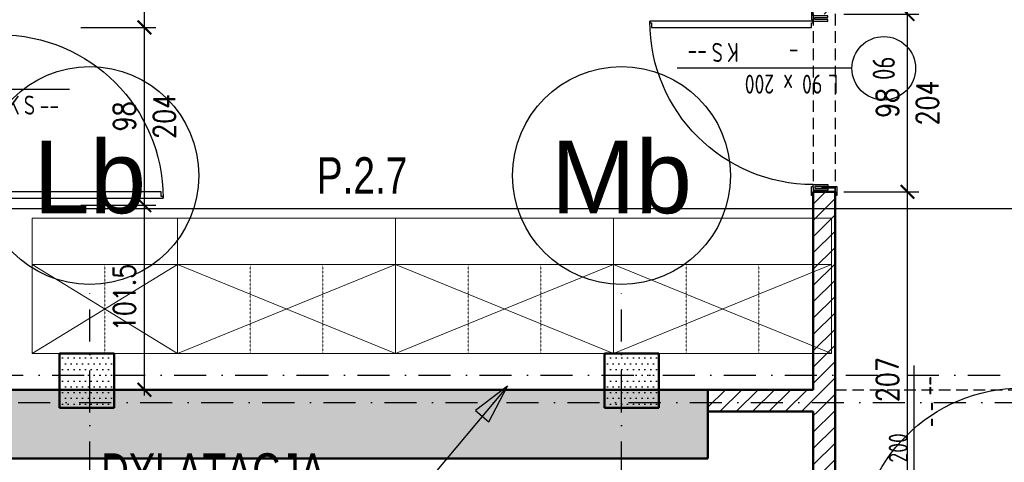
# Model space of a CAD drawing. Header units: millimetres. Extents: x 489 to 7736, y 461 to 5981.
# Tile 46 of 62: x 5137 to 5679, y 2600 to 2844. Entities that reach past the tile are written whole.
import ezdxf
from ezdxf.enums import TextEntityAlignment as Align

# ---------------------------------------------------------------- set-up
doc = ezdxf.new("R2010")
doc.units = ezdxf.units.MM
for name, pattern in [('DASHED8', [0.09375, 0.0625, -0.03125]), ('DOT___DASHED', [33.523888, 17.638888, -8.819444, 0.01, -7.055556]), ('HIDDEN', [9.525, 6.35, -3.175])]:
    doc.linetypes.add(name, pattern=pattern)
for name, color, linetype in [('BA_odn', 7, 'Continuous'), ('BA_txg', 3, 'Continuous'), ('BA_txs', 2, 'Continuous'), ('WK-Drzwi', 9, 'Continuous'), ('WK-EtykDrzwi', 11, 'Continuous'), ('WK-Opis', 143, 'Continuous'), ('WK-Siatka', 240, 'DOT___DASHED'), ('WK-Wymiary', 8, 'Continuous'), ('WK-Ściany', 7, 'Continuous')]:
    doc.layers.add(name, color=color, linetype=linetype)
doc.layers.add('WK-MEBLE', color=34, linetype='Continuous', lineweight=5)
doc.layers.add('WK-Pomieszczenia', color=173, linetype='Continuous', plot=False)
doc.styles.add('Arial', font='micross.ttf', dxfattribs={"width": 0.9})
doc.styles.add('BIKTG', font='bikromsw.shx', dxfattribs={"width": 0.85})
doc.styles.add('BIKTS', font='bikromsw.shx', dxfattribs={"width": 0.8})
doc.styles.add('BIKWYM', font='bikromsw.shx', dxfattribs={"width": 0.8})
doc.styles.add('iso cp', font='isocpeur.ttf')
doc.styles.add('RomanS-Narrow', font='romans.shx', dxfattribs={"width": 0.8})
doc.dimstyles.new('AEC Dimension 1-50', dxfattribs={"dimtxt": 12, "dimasz": 0.075, "dimexe": 6.25, "dimexo": 0, "dimgap": 5, "dimtad": 1, "dimdec": 1, "dimrnd": 0.5, "dimzin": 9, "dimdsep": 46, "dimtxsty": 'RomanS-Narrow', "dimblk": 'ARCHTICK', "dimcen": 0.125, "dimdle": 3.125, "dimclrd": 8, "dimclre": 8, "dimclrt": 256, "dimadec": 1, "dimazin": 0, "dimtfac": 1, "dimtdec": 1, "dimtmove": 2, "dimatfit": 2, "dimfxl": 0, "dimtolj": 1, "dimtzin": 0, "dimarcsym": 0})
doc.dimstyles.new('BA_KR2_100', dxfattribs={"dimtxt": 25, "dimasz": 1.666667, "dimexe": 24, "dimexo": 0, "dimgap": 0, "dimtad": 0, "dimdec": 1, "dimrnd": 0.5, "dimzin": 9, "dimdsep": 46, "dimtxsty": 'BIKWYM', "dimblk": 'WYM-KR2', "dimcen": 0, "dimdle": 20, "dimclrd": 256, "dimclre": 256, "dimclrt": 7, "dimadec": 0, "dimazin": 0, "dimtfac": 0.033333, "dimtdec": 1, "dimtmove": 0, "dimatfit": 3, "dimldrblk": 'WYM-KR2', "dimfxl": 0, "dimtvp": 0.8, "dimtolj": 1, "dimarcsym": 0})
doc.dimstyles.new('BA_ST_100', dxfattribs={"dimtxt": 25, "dimasz": 1.666667, "dimexe": 24, "dimexo": 0, "dimgap": 0, "dimtad": 0, "dimdec": 1, "dimrnd": 0.5, "dimdsep": 46, "dimtxsty": 'BIKWYM', "dimblk": 'WYM-ST', "dimcen": 0, "dimdle": 20, "dimclrd": 256, "dimclre": 256, "dimclrt": 7, "dimadec": 0, "dimazin": 0, "dimtfac": 0.033333, "dimtdec": 1, "dimtix": 1, "dimtmove": 2, "dimatfit": 3, "dimldrblk": 'WYM-ST', "dimfxl": 0, "dimtvp": 0.8, "dimtolj": 1, "dimtzin": 0, "dimarcsym": 0})
pattern_1 = [(0, (699.431, 930.084), (1.5875, 3.175), [0, -3.175])]

# ---------------------------------------------------------------- blocks, each defined once
blk = doc.blocks.new('WYM-KR2')
at = {"color": 0, "linetype": 'ByBlock'}
blk.add_line((0, 0), (-12.99, -7.5), dxfattribs=at)
blk.add_line((0, 0), (-12.99, 0))
blk = doc.blocks.new('*D910')
at = {"layer": 'BA_odn', "lineweight": -2}
blk.add_line((4680.49, 2739.56), (6371.34, 2739.56), dxfattribs=at)
at = {"layer": 'Defpoints', "color": 0}
for p in [(4678.82, 2739.56), (6373.01, 2739.56), (6373.01, 2739.56)]:
    blk.add_point(p, dxfattribs=at)
at = {"layer": 'BA_odn', "linetype": 'ByBlock', "lineweight": -2, "xscale": 1.666666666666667, "yscale": 1.666666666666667, "zscale": 1.666666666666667, "rotation": 180}
blk.add_blockref('WYM-KR2', (4678.82, 2739.56), dxfattribs=at)
at = {"layer": 'BA_odn', "linetype": 'ByBlock', "lineweight": -2, "xscale": 1.666666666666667, "yscale": 1.666666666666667, "zscale": 1.666666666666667}
blk.add_blockref('WYM-KR2', (6373.01, 2739.56), dxfattribs=at)
blk = doc.blocks.new('*D911')
at = {"layer": 'BA_odn', "lineweight": -2}
blk.add_line((4680.49, 2739.56), (6371.34, 2739.56), dxfattribs=at)
at = {"layer": 'Defpoints', "color": 0}
for p in [(4678.82, 2739.56), (6373.01, 2739.56), (6373.01, 2739.56)]:
    blk.add_point(p, dxfattribs=at)
at = {"layer": 'BA_odn', "linetype": 'ByBlock', "lineweight": -2, "xscale": 1.666666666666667, "yscale": 1.666666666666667, "zscale": 1.666666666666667, "rotation": 180}
blk.add_blockref('WYM-KR2', (4678.82, 2739.56), dxfattribs=at)
at = {"layer": 'BA_odn', "linetype": 'ByBlock', "lineweight": -2, "xscale": 1.666666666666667, "yscale": 1.666666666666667, "zscale": 1.666666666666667}
blk.add_blockref('WYM-KR2', (6373.01, 2739.56), dxfattribs=at)
blk = doc.blocks.new('WYM-ST')
blk.add_hatch(color=256).paths.add_polyline_path([(0, 0), (-13, 2.88), (-13, -2.88)])
blk.add_lwpolyline([(0, 0), (-13, 2.88), (-13, -2.88), (0, 0)])
blk = doc.blocks.new('BubbleDef')
at = {"color": 0, "linetype": 'Continuous'}
blk.add_circle((0, 0), 1.5, dxfattribs=at)
at = {"color": 0, "linetype": 'Continuous', "style": 'Arial'}
blk.add_attdef('LABEL', text='', height=1, dxfattribs=at).set_placement((0, 0), align=Align.MIDDLE)
blk = doc.blocks.new('L1')
blk.add_lwpolyline([(93, 0), (93, -1), (92, -1), (92, -4), (1, -4), (1, -1), (0, -1), (0, 0)], close=True)
blk = doc.blocks.new('RL1')
at = {"flags": 128}
blk.add_lwpolyline([(2, -8), (1, -8), (1, 0), (-2, 0), (-2, 1), (3, 1), (3, 0), (4, 0), (4, -8), (3, -8), (3, -0.9), (2, -0.9)], close=True, dxfattribs=at)
blk = doc.blocks.new('RL2')
at = {"flags": 128}
blk.add_lwpolyline([(3, 7.1), (3, -1), (-2, -1), (-2, 0), (2, 0), (2, 7.1)], close=True, dxfattribs=at)
blk = doc.blocks.new('WK_Door_Tag_02_50L')
at = {"color": 0, "linetype": 'ByBlock', "lineweight": -2}
blk.add_line((0, 0), (0, 2.75), dxfattribs=at)
blk.add_circle((0, -0.5), 0.5, dxfattribs=at)
at = {"color": 0, "linetype": 'ByBlock', "lineweight": -2, "style": 'RomanS-Narrow', "width": 0.75}
for tag, p in [('DRZWI_OBIEKTY:WYPOSAZENIESAMOZAMYKACZ', (0.1, 2.031)), ('DRZWI_OBIEKTY:WYPOSAZENIEKRATKAWENT', (0.1, 1.781)), ('DRZWI_OBIEKTY:KONTROLADOSTĘPU', (0.1, 2.28)), ('DRZWI_STYL:KLASAPPOŻ', (0.1, 0.839))]:
    blk.add_attdef(tag, text='', height=0.3, rotation=90, dxfattribs=at).set_placement(p, align=Align.TOP_LEFT)
for tag, p in [('DRZWI_STYL:KIERUNEKOTWIERANIAZNAK', (-0.1, 0.214)), ('DRZWI_STYL:ROZMIAR', (-0.1, 0.464))]:
    blk.add_attdef(tag, p, '', height=0.3, rotation=90, dxfattribs=at)
at = {"color": 0, "linetype": 'ByBlock', "lineweight": -2, "style": 'RomanS-Narrow', "width": 0.75, "flags": 4}
blk.add_attdef('DRZWI_OBIEKTY:SYMBOL', text='', height=0.35, rotation=360, dxfattribs=at).set_placement((0, -0.5), align=Align.MIDDLE_CENTER)
blk = doc.blocks.new('D72B')
at = {"linetype": 'Continuous'}
for p, q in [((-60, -49), (60, 0)), ((-60, 0), (60, -49))]:
    blk.add_line(p, q, dxfattribs=at)
for p, q in [((-60, 0), (60, 0)), ((-60, 0), (-60, -74.5)), ((60, 0), (60, -74.5)), ((-60, -49), (60, -49)), ((-60, -74.5), (60, -74.5))]:
    blk.add_line(p, q)
at = {"linetype": 'DASHED8'}
for p, q in [((-20, 0), (-20, -49)), ((20, 0), (20, -49))]:
    blk.add_line(p, q, dxfattribs=at)
blk = doc.blocks.new('D72A')
at = {"linetype": 'Continuous'}
for p, q in [((-40, -49), (40, 0)), ((-40, 0), (40, -49))]:
    blk.add_line(p, q, dxfattribs=at)
for p, q in [((-40, 0), (40, 0)), ((-40, 0), (-40, -74.5)), ((40, 0), (40, -74.5)), ((-40, -49), (40, -49)), ((-40, -74.5), (40, -74.5))]:
    blk.add_line(p, q)
at = {"linetype": 'DASHED8'}
blk.add_line((0, 0), (0, -49), dxfattribs=at)
blk = doc.blocks.new('_ArchTick')
at = {"color": 0, "linetype": 'ByBlock', "const_width": 15}
blk.add_lwpolyline([(-50, -50), (50, 50)], dxfattribs=at)
blk = doc.blocks.new('*D1259')
at = {"layer": 'Defpoints', "color": 0}
for p in [(5170.43, 2741.42), (5205.43, 2741.42), (5170.43, 2639.81)]:
    blk.add_point(p, dxfattribs=at)
at = {"layer": 'WK-Wymiary', "color": 8, "linetype": 'Continuous', "lineweight": -2, "ltscale": 1.3}
for p, q in [((5205.43, 2636.69), (5205.43, 2744.55)), ((5170.43, 2741.42), (5211.68, 2741.42)), ((5170.43, 2639.81), (5211.68, 2639.81))]:
    blk.add_line(p, q, dxfattribs=at)
at = {"layer": 'WK-Wymiary', "color": 8, "linetype": 'ByBlock', "lineweight": -2, "xscale": 0.075, "yscale": 0.075, "zscale": 0.075}
for p, rotation in [((5205.43, 2741.42), 90), ((5205.43, 2639.81), 270)]:
    blk.add_blockref('_ArchTick', p, dxfattribs=dict(at, rotation=rotation))
at = {"layer": 'WK-Wymiary', "lineweight": -3, "insert": (5194.43, 2690.62), "char_height": 12, "attachment_point": 5, "rotation": 90, "style": 'RomanS-Narrow'}
blk.add_mtext('\\A1;\\A1;101.5', dxfattribs=at)
blk = doc.blocks.new('*D1260')
at = {"layer": 'Defpoints', "color": 0}
for p in [(5170.43, 2839.42), (5205.43, 2839.42), (5170.43, 2741.42)]:
    blk.add_point(p, dxfattribs=at)
at = {"layer": 'WK-Wymiary', "color": 8, "linetype": 'Continuous', "lineweight": -2, "ltscale": 1.3}
for p, q in [((5205.43, 2738.3), (5205.43, 2842.55)), ((5170.43, 2839.42), (5211.68, 2839.42)), ((5170.43, 2741.42), (5211.68, 2741.42))]:
    blk.add_line(p, q, dxfattribs=at)
at = {"layer": 'WK-Wymiary', "color": 8, "linetype": 'ByBlock', "lineweight": -2, "xscale": 0.075, "yscale": 0.075, "zscale": 0.075}
for p, rotation in [((5205.43, 2839.42), 90), ((5205.43, 2741.42), 270)]:
    blk.add_blockref('_ArchTick', p, dxfattribs=dict(at, rotation=rotation))
at = {"layer": 'WK-Wymiary', "lineweight": -3, "insert": (5194.43, 2790.42), "char_height": 12, "attachment_point": 5, "rotation": 90, "style": 'RomanS-Narrow'}
blk.add_mtext('\\A1;\\A1;98', dxfattribs=at)
blk = doc.blocks.new('*D1261')
at = {"layer": 'Defpoints', "color": 0}
for p in [(5170.43, 2911.81), (5205.43, 2911.81), (5170.43, 2839.42)]:
    blk.add_point(p, dxfattribs=at)
at = {"layer": 'WK-Wymiary', "color": 8, "linetype": 'Continuous', "lineweight": -2, "ltscale": 1.3}
for p, q in [((5170.43, 2911.81), (5211.68, 2911.81)), ((5205.43, 2836.3), (5205.43, 2914.94)), ((5170.43, 2839.42), (5211.68, 2839.42))]:
    blk.add_line(p, q, dxfattribs=at)
at = {"layer": 'WK-Wymiary', "color": 8, "linetype": 'ByBlock', "lineweight": -2, "xscale": 0.075, "yscale": 0.075, "zscale": 0.075}
for p, rotation in [((5205.43, 2911.81), 90), ((5205.43, 2839.42), 270)]:
    blk.add_blockref('_ArchTick', p, dxfattribs=dict(at, rotation=rotation))
at = {"layer": 'WK-Wymiary', "lineweight": -3, "insert": (5194.43, 2875.62), "char_height": 12, "attachment_point": 5, "rotation": 90, "style": 'RomanS-Narrow'}
blk.add_mtext('\\A1;\\A1;72.5', dxfattribs=at)
blk = doc.blocks.new('*D1264')
at = {"layer": 'Defpoints', "color": 0}
for p in [(5590.52, 2748.81), (5625.52, 2748.81), (5590.52, 2541.81)]:
    blk.add_point(p, dxfattribs=at)
at = {"layer": 'WK-Wymiary', "color": 8, "linetype": 'Continuous', "lineweight": -2, "ltscale": 1.3}
for p, q in [((5590.52, 2748.81), (5631.77, 2748.81)), ((5625.52, 2538.69), (5625.52, 2751.94)), ((5590.52, 2541.81), (5631.77, 2541.81))]:
    blk.add_line(p, q, dxfattribs=at)
at = {"layer": 'WK-Wymiary', "color": 8, "linetype": 'ByBlock', "lineweight": -2, "xscale": 0.075, "yscale": 0.075, "zscale": 0.075}
for p, rotation in [((5625.52, 2748.81), 90), ((5625.52, 2541.81), 270)]:
    blk.add_blockref('_ArchTick', p, dxfattribs=dict(at, rotation=rotation))
at = {"layer": 'WK-Wymiary', "lineweight": -3, "insert": (5614.52, 2645.31), "char_height": 12, "attachment_point": 5, "rotation": 90, "style": 'RomanS-Narrow'}
blk.add_mtext('\\A1;\\A1;207', dxfattribs=at)
blk = doc.blocks.new('*D1265')
at = {"layer": 'Defpoints', "color": 0}
for p in [(5590.52, 2846.81), (5625.52, 2846.81), (5590.52, 2748.81)]:
    blk.add_point(p, dxfattribs=at)
at = {"layer": 'WK-Wymiary', "color": 8, "linetype": 'Continuous', "lineweight": -2, "ltscale": 1.3}
for p, q in [((5590.52, 2846.81), (5631.77, 2846.81)), ((5625.52, 2745.69), (5625.52, 2849.94)), ((5590.52, 2748.81), (5631.77, 2748.81))]:
    blk.add_line(p, q, dxfattribs=at)
at = {"layer": 'WK-Wymiary', "color": 8, "linetype": 'ByBlock', "lineweight": -2, "xscale": 0.075, "yscale": 0.075, "zscale": 0.075}
for p, rotation in [((5625.52, 2846.81), 90), ((5625.52, 2748.81), 270)]:
    blk.add_blockref('_ArchTick', p, dxfattribs=dict(at, rotation=rotation))
at = {"layer": 'WK-Wymiary', "lineweight": -3, "insert": (5614.52, 2797.81), "char_height": 12, "attachment_point": 5, "rotation": 90, "style": 'RomanS-Narrow'}
blk.add_mtext('\\A1;\\A1;98', dxfattribs=at)
blk = doc.blocks.new('*D1266')
at = {"layer": 'Defpoints', "color": 0}
for p in [(5590.52, 3218.31), (5625.52, 3218.31), (5590.52, 2846.81)]:
    blk.add_point(p, dxfattribs=at)
at = {"layer": 'WK-Wymiary', "color": 8, "linetype": 'Continuous', "lineweight": -2, "ltscale": 1.3}
for p, q in [((5625.52, 2843.69), (5625.52, 3221.44)), ((5590.52, 3218.31), (5631.77, 3218.31)), ((5590.52, 2846.81), (5631.77, 2846.81))]:
    blk.add_line(p, q, dxfattribs=at)
at = {"layer": 'WK-Wymiary', "color": 8, "linetype": 'ByBlock', "lineweight": -2, "xscale": 0.075, "yscale": 0.075, "zscale": 0.075}
for p, rotation in [((5625.52, 3218.31), 90), ((5625.52, 2846.81), 270)]:
    blk.add_blockref('_ArchTick', p, dxfattribs=dict(at, rotation=rotation))
at = {"layer": 'WK-Wymiary', "lineweight": -3, "insert": (5614.52, 3032.56), "char_height": 12, "attachment_point": 5, "rotation": 90, "style": 'RomanS-Narrow'}
blk.add_mtext('\\A1;\\A1;371.5', dxfattribs=at)

msp = doc.modelspace()

# ---------------------------------------------------------------- hatches: boundary and pattern name
at = {"layer": 'WK-Ściany', "linetype": 'Continuous', "lineweight": 0}
h = msp.add_hatch(dxfattribs=at)
h.set_pattern_fill('ANSI31', color=1, scale=2, style=0)
h.set_pattern_definition([(45, (699.431, 930.084), (-4.490128, 4.490128), [])])
h.paths.add_polyline_path([(5573.68, 2541.81), (5585.68, 2541.81), (5585.68, 2553.81), (5585.68, 2748.81), (5573.68, 2748.81), (5573.68, 2639.81), (5585.18, 2639.81), (5585.18, 2627.81), (5573.68, 2627.81), (5573.68, 2553.81)], flags=0)
h.paths.add_polyline_path([(5573.68, 2846.81), (5585.68, 2846.81), (5585.68, 3218.31), (5573.68, 3218.31)], flags=0)
at = {"layer": 'WK-Ściany', "linetype": 'Continuous', "lineweight": -3}
h = msp.add_hatch(dxfattribs=at)
h.set_pattern_fill('DOTS', color=253, scale=2, style=0)
h.set_pattern_definition(pattern_1)
h.paths.add_polyline_path([(5158.68, 2659.81), (5158.68, 2629.81), (5188.68, 2629.81), (5188.68, 2659.81)], flags=0)
h = msp.add_hatch(dxfattribs=at)
h.set_pattern_fill('DOTS', color=253, scale=2, style=0)
h.set_pattern_definition(pattern_1)
h.paths.add_polyline_path([(5458.68, 2659.81), (5458.68, 2629.81), (5488.68, 2629.81), (5488.68, 2659.81)], flags=0)
h = msp.add_hatch(dxfattribs=at)
h.set_pattern_fill('DOTS', color=253, scale=2, style=0)
h.set_pattern_definition(pattern_1)
h.paths.add_polyline_path([(5103.26, 2601.81), (5125.68, 2601.81), (5125.68, 2639.81), (5103.26, 2639.81)], flags=0)
h.paths.add_polyline_path([(5125.68, 2601.81), (5515.68, 2601.81), (5515.68, 2639.81), (5125.68, 2639.81)], flags=0)
at = {"layer": 'WK-Ściany', "linetype": 'Continuous', "lineweight": 0}
h = msp.add_hatch(dxfattribs=at)
h.set_pattern_fill('ANSI31', color=1, scale=2, style=0)
h.set_pattern_definition([(45, (699.431, 930.084), (-4.490128, 4.490128), [])])
h.paths.add_polyline_path([(5515.68, 2639.81), (5515.68, 2627.81), (5573.68, 2627.81), (5585.18, 2627.81), (5585.18, 2639.81), (5573.68, 2639.81)], flags=0)

# ---------------------------------------------------------------- linework, layer by layer
at = {"layer": 'WK-Drzwi', "color": 8, "linetype": 'Continuous', "lineweight": -3, "extrusion": (0, 0, -1)}
for centre, start, end in [((-5573.68, 2842.81), 270, 0), ((-5125.68, 2745.42), 90, 180), ((-5688.55, 2550.81), 0, 90)]:
    msp.add_arc(centre, 90, start, end, dxfattribs=at)
at = {"layer": 'WK-Pomieszczenia', "color": 173, "linetype": 'HIDDEN', "lineweight": -3}
for p, q in [((5573.68, 3218.31), (5573.68, 2639.81)), ((5585.68, 3218.31), (5585.68, 2639.81)), ((5188.68, 2659.81), (5158.68, 2659.81)), ((5158.68, 2659.81), (5158.68, 2639.81)), ((5188.68, 2639.81), (5188.68, 2659.81)), ((5488.68, 2659.81), (5458.68, 2659.81)), ((5458.68, 2659.81), (5458.68, 2639.81)), ((5488.68, 2639.81), (5488.68, 2659.81)), ((5158.68, 2639.81), (5125.68, 2639.81)), ((5458.68, 2639.81), (5188.68, 2639.81)), ((5573.68, 2639.81), (5488.68, 2639.81)), ((5585.68, 2639.81), (5703.68, 2639.81))]:
    msp.add_line(p, q, dxfattribs=at)
at = {"layer": 'WK-Siatka', "color": 240, "linetype": 'DOT___DASHED', "lineweight": -3}
for p, q in [((5175.32, 2632.81), (5175.32, 2697.81)), ((5468.09, 2632.81), (5468.09, 2697.81)), ((4583.18, 2647.81), (5718.18, 2647.81)), ((1875.32, 2632.81), (5768.18, 2632.81)), ((5175.32, 946.58), (5175.32, 2632.81)), ((5468.09, 946.58), (5468.09, 2632.81))]:
    msp.add_line(p, q, dxfattribs=at)
at = {"layer": 'WK-Ściany', "color": 7, "linetype": 'Continuous', "lineweight": 50}
for p, q in [((5585.68, 2748.81), (5573.68, 2748.81)), ((5573.68, 2748.81), (5573.68, 2639.81)), ((5585.68, 2553.81), (5585.68, 2748.81)), ((5158.68, 2659.81), (5158.68, 2629.81)), ((5188.68, 2659.81), (5158.68, 2659.81)), ((5188.68, 2629.81), (5188.68, 2659.81)), ((5458.68, 2659.81), (5458.68, 2629.81)), ((5488.68, 2659.81), (5458.68, 2659.81)), ((5488.68, 2629.81), (5488.68, 2659.81)), ((5103.26, 2639.81), (5515.68, 2639.81)), ((5515.68, 2601.81), (5515.68, 2639.81)), ((5515.68, 2639.81), (5515.68, 2627.81)), ((5573.68, 2639.81), (5515.68, 2639.81)), ((5158.68, 2629.81), (5188.68, 2629.81)), ((5458.68, 2629.81), (5488.68, 2629.81)), ((5515.68, 2627.81), (5573.68, 2627.81)), ((5573.68, 2627.81), (5573.68, 2553.81)), ((5103.26, 2601.81), (5515.68, 2601.81))]:
    msp.add_line(p, q, dxfattribs=at)

# ---------------------------------------------------------------- block references
at = {"layer": 'WK-Drzwi', "color": 9, "linetype": 'Continuous', "lineweight": -3, "extrusion": (0, 0, -1), "zscale": -1, "rotation": 270}
msp.add_blockref('RL1', (-5573.68, 2846.81), dxfattribs=at)
at = {"layer": 'WK-Drzwi', "color": 9, "linetype": 'Continuous', "lineweight": -3, "extrusion": (0, 0, -1), "xscale": 0.9677419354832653, "yscale": 0.875, "zscale": -1}
for p, rotation in [((-5573.68, 2842.81), 359.9999991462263), ((-5125.68, 2745.42), 179.9999991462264)]:
    msp.add_blockref('L1', p, dxfattribs=dict(at, rotation=rotation))
at = {"layer": 'WK-Drzwi', "color": 9, "linetype": 'Continuous', "lineweight": -3, "rotation": 90}
for name, p in [('RL1', (5573.68, 2748.81)), ('RL2', (5585.68, 2748.81))]:
    msp.add_blockref(name, p, dxfattribs=at)
at = {"layer": 'WK-EtykDrzwi', "color": 11, "linetype": 'Continuous', "lineweight": -3, "ltscale": 1.3}
ref = msp.add_blockref('WK_Door_Tag_02_50L', (5594.96, 2816.91), dxfattribs=dict(at, xscale=35, yscale=35, zscale=8, rotation=90))
ref.add_attrib('DRZWI_OBIEKTY:KONTROLADOSTĘPU', '--', dxfattribs={"layer": '0', "color": 0, "linetype": 'ByBlock', "lineweight": -2, "height": 10.5, "rotation": 180, "style": 'iso cp', "width": 0.75}).set_placement((5515.15, 2819.53), align=Align.TOP_LEFT)
ref.add_attrib('DRZWI_STYL:KIERUNEKOTWIERANIAZNAK', 'L', (5587.45, 2813.41), dxfattribs={"layer": '0', "color": 0, "linetype": 'ByBlock', "lineweight": -2, "height": 10.5, "rotation": 180, "style": 'iso cp', "width": 0.75})
ref.add_attrib('DRZWI_STYL:KLASAPPOŻ', '-', dxfattribs={"layer": '0', "color": 0, "linetype": 'ByBlock', "lineweight": -2, "height": 10.5, "rotation": 180, "style": 'iso cp', "width": 0.75}).set_placement((5565.58, 2820.41), align=Align.TOP_LEFT)
ref.add_attrib('DRZWI_STYL:ROZMIAR', '90 x 200', (5578.7, 2813.41), dxfattribs={"layer": '0', "color": 0, "linetype": 'ByBlock', "lineweight": -2, "height": 10.5, "rotation": 180, "style": 'iso cp', "width": 0.75})
ref.add_attrib('DRZWI_OBIEKTY:WYPOSAZENIESAMOZAMYKACZ', 'S', dxfattribs={"layer": '0', "color": 0, "linetype": 'ByBlock', "lineweight": -2, "height": 10.5, "rotation": 180, "style": 'iso cp', "width": 0.75}).set_placement((5523.89, 2820.41), align=Align.TOP_LEFT)
ref.add_attrib('DRZWI_OBIEKTY:WYPOSAZENIEKRATKAWENT', 'K', dxfattribs={"layer": '0', "color": 0, "linetype": 'ByBlock', "lineweight": -2, "height": 10.5, "rotation": 180, "style": 'iso cp', "width": 0.75}).set_placement((5532.64, 2820.41), align=Align.TOP_LEFT)
ref.add_attrib('DRZWI_OBIEKTY:SYMBOL', '06', dxfattribs={"layer": '0', "color": 0, "linetype": 'ByBlock', "lineweight": -2, "height": 12.25, "rotation": 90, "style": 'iso cp', "width": 0.75}).set_placement((5612.46, 2816.91), align=Align.MIDDLE_CENTER)
ref = msp.add_blockref('WK_Door_Tag_02_50L', (5067.95, 2805.35), dxfattribs=dict(at, xscale=35, yscale=35, zscale=35, rotation=270))
ref.add_attrib('DRZWI_OBIEKTY:KONTROLADOSTĘPU', '--', dxfattribs={"layer": '0', "color": 0, "linetype": 'ByBlock', "lineweight": -2, "height": 10.5, "style": 'iso cp', "width": 0.75}).set_placement((5147.77, 2801.85), align=Align.TOP_LEFT)
ref.add_attrib('DRZWI_STYL:KIERUNEKOTWIERANIAZNAK', 'L', (5075.46, 2808.85), dxfattribs={"layer": '0', "color": 0, "linetype": 'ByBlock', "lineweight": -2, "height": 10.5, "style": 'iso cp', "width": 0.75})
ref.add_attrib('DRZWI_STYL:KLASAPPOŻ', '-', dxfattribs={"layer": '0', "color": 0, "linetype": 'ByBlock', "lineweight": -2, "height": 10.5, "style": 'iso cp', "width": 0.75}).set_placement((5097.33, 2801.85), align=Align.TOP_LEFT)
ref.add_attrib('DRZWI_STYL:ROZMIAR', '90 x 200', (5084.21, 2808.85), dxfattribs={"layer": '0', "color": 0, "linetype": 'ByBlock', "lineweight": -2, "height": 10.5, "style": 'iso cp', "width": 0.75})
ref.add_attrib('DRZWI_OBIEKTY:WYPOSAZENIESAMOZAMYKACZ', 'S', dxfattribs={"layer": '0', "color": 0, "linetype": 'ByBlock', "lineweight": -2, "height": 10.5, "style": 'iso cp', "width": 0.75}).set_placement((5139.03, 2801.85), align=Align.TOP_LEFT)
ref.add_attrib('DRZWI_OBIEKTY:WYPOSAZENIEKRATKAWENT', 'K', dxfattribs={"layer": '0', "color": 0, "linetype": 'ByBlock', "lineweight": -2, "height": 10.5, "style": 'iso cp', "width": 0.75}).set_placement((5130.28, 2801.85), align=Align.TOP_LEFT)
ref.add_attrib('DRZWI_OBIEKTY:SYMBOL', '06', dxfattribs={"layer": '0', "color": 0, "linetype": 'ByBlock', "lineweight": -2, "height": 12.25, "rotation": 270, "style": 'iso cp', "width": 0.75}).set_placement((5050.45, 2805.35), align=Align.MIDDLE_CENTER)
ref = msp.add_blockref('WK_Door_Tag_02_50L', (5629.18, 2556.81), dxfattribs=dict(at, xscale=35, yscale=35, zscale=8))
ref.add_attrib('DRZWI_OBIEKTY:KONTROLADOSTĘPU', '--', dxfattribs={"layer": '0', "color": 0, "linetype": 'ByBlock', "lineweight": -2, "height": 10.5, "rotation": 90, "style": 'iso cp', "width": 0.75}).set_placement((5631.81, 2636.62), align=Align.TOP_LEFT)
ref.add_attrib('DRZWI_STYL:KIERUNEKOTWIERANIAZNAK', 'L', (5625.68, 2564.32), dxfattribs={"layer": '0', "color": 0, "linetype": 'ByBlock', "lineweight": -2, "height": 10.5, "rotation": 90, "style": 'iso cp', "width": 0.75})
ref.add_attrib('DRZWI_STYL:KLASAPPOŻ', '-', dxfattribs={"layer": '0', "color": 0, "linetype": 'ByBlock', "lineweight": -2, "height": 10.5, "rotation": 90, "style": 'iso cp', "width": 0.75}).set_placement((5632.68, 2586.19), align=Align.TOP_LEFT)
ref.add_attrib('DRZWI_STYL:ROZMIAR', '90 x 200', (5625.68, 2573.07), dxfattribs={"layer": '0', "color": 0, "linetype": 'ByBlock', "lineweight": -2, "height": 10.5, "rotation": 90, "style": 'iso cp', "width": 0.75})
ref.add_attrib('DRZWI_OBIEKTY:WYPOSAZENIESAMOZAMYKACZ', '-', dxfattribs={"layer": '0', "color": 0, "linetype": 'ByBlock', "lineweight": -2, "height": 10.5, "rotation": 90, "style": 'iso cp', "width": 0.75}).set_placement((5632.68, 2627.88), align=Align.TOP_LEFT)
ref.add_attrib('DRZWI_OBIEKTY:WYPOSAZENIEKRATKAWENT', '-', dxfattribs={"layer": '0', "color": 0, "linetype": 'ByBlock', "lineweight": -2, "height": 10.5, "rotation": 90, "style": 'iso cp', "width": 0.75}).set_placement((5632.68, 2619.13), align=Align.TOP_LEFT)
ref.add_attrib('DRZWI_OBIEKTY:SYMBOL', '02A', dxfattribs={"layer": '0', "color": 0, "linetype": 'ByBlock', "lineweight": -2, "height": 12.25, "style": 'iso cp', "width": 0.75}).set_placement((5629.18, 2539.31), align=Align.MIDDLE_CENTER)
at = {"layer": 'WK-MEBLE', "color": 34, "linetype": 'Continuous', "lineweight": 5, "extrusion": (0, 0, -1), "zscale": -1, "rotation": 180}
for name, p in [('D72A', (-5183.68, 2659.81)), ('D72B', (-5283.68, 2659.81)), ('D72B', (-5403.68, 2659.81)), ('D72B', (-5523.68, 2659.81))]:
    msp.add_blockref(name, p, dxfattribs=at)
at = {"layer": 'WK-Siatka', "color": 240, "linetype": 'DOT___DASHED', "lineweight": -3, "ltscale": 1.3, "xscale": 40, "yscale": 40, "zscale": 40}
for p, values in [((5175.32, 2757.81), {'LABEL': 'Lb'}), ((5468.09, 2757.81), {'LABEL': 'Mb'})]:
    msp.add_blockref('BubbleDef', p, dxfattribs=at).add_auto_attribs(values)

# ---------------------------------------------------------------- texts
at = {"layer": 'BA_txg', "style": 'BIKTG', "width": 0.8}
msp.add_text('P.2.7', height=20, dxfattribs=at).set_placement((5325.24, 2747.89), align=Align.CENTER)
at = {"layer": 'BA_txs', "style": 'BIKTS', "width": 0.8}
msp.add_text('DYLATACJA', height=20, dxfattribs=at).set_placement((5181.51, 2584.77))
at = {"layer": 'WK-Wymiary', "color": 8, "linetype": 'Continuous', "lineweight": -3, "char_height": 12, "attachment_point": 2, "rotation": 90, "style": 'RomanS-Narrow'}
for insert in [(5630.52, 2797.81), (5210.43, 2790.42)]:
    msp.add_mtext('\\A1;204', dxfattribs=dict(at, insert=insert))

# ---------------------------------------------------------------- dimensions: what is measured, and where the dimension line sits
at = {"layer": 'BA_odn'}
for picture in ['*D910', '*D911']:
    dim = msp.add_aligned_dim(p1=(4678.82, 2739.56), p2=(6373.01, 2739.56), distance=0, text=' ', dimstyle='BA_KR2_100', override={"dimblk1": 'WYM-KR2', "dimblk2": 'WYM-KR2', "dimsah": 1, "dimse1": 1, "dimse2": 1}, dxfattribs=at)
    dim.commit()
    dim.dimension.update_dxf_attribs({"geometry": picture, "text_midpoint": (5525.91, 2739.56)})
at = {"layer": 'WK-Wymiary', "color": 8, "linetype": 'Continuous', "lineweight": -3, "ltscale": 1.3}
for base, p1, p2, text, picture, middle in [((5625.52, 3218.31), (5590.52, 2846.81), (5590.52, 3218.31), '\\A1;371.5', '*D1266', (5614.52, 3032.56)), ((5205.43, 2911.81), (5170.43, 2839.42), (5170.43, 2911.81), '\\A1;72.5', '*D1261', (5194.43, 2875.62)), ((5625.52, 2846.81), (5590.52, 2748.81), (5590.52, 2846.81), '\\A1;98', '*D1265', (5614.52, 2797.81)), ((5205.43, 2839.42), (5170.43, 2741.42), (5170.43, 2839.42), '\\A1;98', '*D1260', (5194.43, 2790.42)), ((5625.52, 2748.81), (5590.52, 2541.81), (5590.52, 2748.81), '\\A1;207', '*D1264', (5614.52, 2645.31)), ((5205.43, 2741.42), (5170.43, 2639.81), (5170.43, 2741.42), '\\A1;101.5', '*D1259', (5194.43, 2690.62))]:
    dim = msp.add_linear_dim(base=base, p1=p1, p2=p2, angle=90, text=text, dimstyle='AEC Dimension 1-50', override={"dimclrd": 8, "dimclre": 8, "dimclrt": 256}, dxfattribs=at)
    dim.commit()
    dim.dimension.update_dxf_attribs({"geometry": picture, "text_midpoint": middle})

# ---------------------------------------------------------------- leaders
at = {"layer": 'WK-Opis'}
msp.add_leader([(5405.26, 2641.81), (5349.61, 2575.15), (5175.32, 2575.15)], dimstyle='BA_ST_100', dxfattribs=at)

doc.saveas('drawing.dxf')
